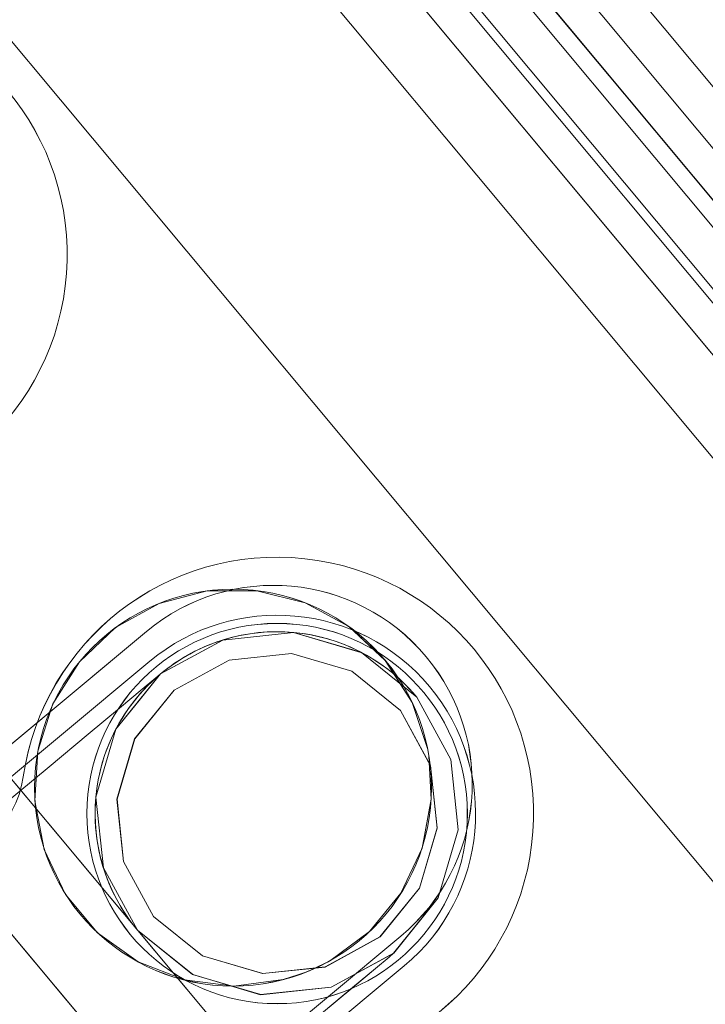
# Model space of a CAD drawing. Header units: millimetres. Extents: x -125266 to 274256, y -711690 to -301689.
# Tile 121 of 256: x -53499 to -53478, y -360765 to -360735. Entities that reach past the tile are written whole.
import ezdxf

# ---------------------------------------------------------------- set-up
doc = ezdxf.new("R2010")
doc.units = ezdxf.units.MM
for name, color, linetype, lineweight in [('AD Wall', 8, 'Continuous', 15), ('ARCH', 7, 'Continuous', 0), ('Equipment', 8, 'Continuous', 0), ('Legend', 5, 'Continuous', 0), ('MEPTEK-TEXT1', 7, 'Continuous', 30)]:
    doc.layers.add(name, color=color, linetype=linetype, lineweight=lineweight)
doc.layers.add('Light Equipment', color=8, linetype='Continuous')
doc.styles.get("Standard").update_dxf_attribs({"font": 'ARIALN.TTF'})
pattern_1 = [(22.867872, (419150.544, -703283.92), (-30.845707, 73.1364), [])]

# ---------------------------------------------------------------- blocks, each defined once
blk = doc.blocks.new('A$Cf0359734')
at = {"layer": 'Equipment', "extrusion": (0, 0, -1), "elevation": -15}
for points in [[(-610.078, 1224.798, -3.802846), (-1131.035, 947.449, 3.802846)], [(-563.585, 1106.137, -3.146449), (-1057.949, 842.946, 3.146449)], [(-371.238, 462.813, -2.242091), (-361.057, 468.233, 2.242091)], [(-390.66, 452.473, -2.242091), (-380.479, 457.893, 2.242091)], [(-392.867, 457.73, -0.9995), (-382.273, 463.37, 0.9995)], [(-393.301, 456.933, -0.9995), (-382.707, 462.573, 0.9995)], [(-385.419, 454.898), (-387.474, 454.279), (-389.608, 454.495), (-391.498, 455.507), (-392.858, 457.168), (-393.477, 459.223), (-393.261, 461.357), (-392.249, 463.247), (-390.588, 464.607, -1)]]:
    blk.add_lwpolyline(points, format="xyb", close=True, dxfattribs=at)
for points in [[(-591.722, 1158.987, -3.538831), (-1086.084, 895.797), (-1091.774, 906.486), (-1091.58, 906.121), (-1086.084, 895.797), (-1084.559, 898.382), (-1083.015, 900.957), (-1081.46, 903.525), (-1079.888, 906.087), (-1078.303, 908.636), (-1076.702, 911.181)], [(-1077.22, 914.233), (-1087.359, 908.836), (-1091.168, 906.808, 3.626728), (-598.019, 1169.352)], [(-597.218, 1169.311, -3.616317), (-1091.58, 906.121), (-1091.532, 906.208), (-1091.475, 906.293), (-1091.426, 906.38), (-1091.369, 906.465), (-1091.32, 906.552), (-1091.272, 906.639), (-1091.215, 906.724), (-1091.168, 906.808), (-598.022, 1169.351)], [(-597.218, 1169.31, -3.616317), (-1091.582, 906.12, 3.616317), (-597.219, 1169.312)], [(-591.722, 1158.988, -3.538831), (-1086.084, 895.795), (-1084.554, 898.384), (-1083.015, 900.956), (-1081.455, 903.526), (-1079.889, 906.086), (-1078.304, 908.635), (-1076.703, 911.179)], [(-599.158, 1041.719, -0.011713), (-984.646, 836.489), (-990.409, 833.326), (-995.883, 829.759), (-1000.962, 825.886), (-1005.713, 821.665), (-1011.224, 815.871), (-1016.164, 809.592), (-1020.378, 803.047), (-1023.979, 796.101), (-1025.529, 792.694), (-1080.437, 895.526, 3.572618), (-594.649, 1154.151, -3.572618), (-1080.436, 895.526, 3.572618), (-594.65, 1154.151, -3.572618), (-1080.31, 895.593), (-1031.842, 804.552), (-1031.857, 804.516), (-1031.842, 804.552)], [(-546.271, 1063.035, -2.890001), (-1031.776, 804.429), (-1025.527, 792.692)]]:
    blk.add_lwpolyline(points, format="xyb", dxfattribs=at)
for points in [[(-245.91, 458.357), (-288.208, 537.808), (-740.197, 297.177)], [(-697.897, 217.726), (-740.196, 297.177), (-734.902, 299.996), (-740.196, 297.177), (-288.207, 537.809)], [(-732.607, 297.82), (-734.016, 300.467), (-294.39, 534.517)], [(-730.802, 304.671), (-301.007, 533.487), (-730.802, 304.671), (-730.238, 303.612)], [(-734.016, 300.466), (-732.606, 297.819), (-292.98, 531.869)], [(-728.72, 303.287), (-299.682, 531.7)], [(-725.729, 302.928), (-299.82, 529.675), (-300.384, 530.734)], [(-299.821, 529.675), (-300.384, 530.734), (-726.293, 303.987)], [(-726.293, 303.987), (-300.384, 530.734)], [(-725.729, 302.928), (-299.82, 529.675)], [(-298.272, 529.051), (-727.31, 300.639), (-727.982, 300.281), (-728.644, 299.928), (-729.285, 299.587), (-729.894, 299.263), (-730.455, 298.964), (-730.974, 298.688), (-731.429, 298.446), (-731.821, 298.237)], [(-728.009, 310.464), (-724.249, 303.401), (-302.273, 528.054), (-724.249, 303.401), (-302.273, 528.054), (-724.249, 303.401)], [(-389.288, 465.273), (-389.288, 465.273)], [(-382.274, 463.368), (-382.274, 463.368)], [(-382.707, 462.573), (-382.707, 462.573)], [(-392.858, 457.167), (-392.773, 457.008), (-392.52, 456.532), (-392.1, 455.743), (-391.522, 454.657)], [(-375.68, 448.308), (-376.943, 450.68), (-378.132, 452.914), (-379.228, 454.973), (-380.221, 456.837), (-381.086, 458.462), (-381.813, 459.828), (-382.391, 460.914), (-382.811, 461.702), (-383.064, 462.179), (-383.149, 462.338)], [(-380.481, 457.894), (-380.481, 457.894)], [(-392.868, 457.728), (-392.868, 457.728)], [(-393.301, 456.933), (-393.301, 456.933)]]:
    blk.add_lwpolyline(points, dxfattribs=at)
for points in [[(-300.443, 532.427), (-730.237, 303.611)], [(-300.864, 525.406), (-722.839, 300.753)], [(-310.659, 510.899), (-706.676, 300.066)], [(-289.408, 506.011), (-713.146, 280.42), (-711.737, 277.773), (-713.146, 280.42)], [(-702.911, 282.47), (-704.632, 281.554), (-706.289, 280.672), (-707.814, 279.86), (-709.153, 279.147), (-710.249, 278.564), (-711.064, 278.13), (-711.567, 277.862), (-711.737, 277.772), (-713.146, 280.419), (-711.737, 277.772), (-287.998, 503.363), (-711.737, 277.772), (-711.567, 277.862), (-711.064, 278.13), (-710.249, 278.564), (-709.153, 279.147), (-707.814, 279.86), (-706.289, 280.672), (-704.632, 281.554)], [(-713.144, 280.421), (-712.975, 280.511), (-712.477, 280.776), (-711.657, 281.213), (-710.561, 281.796), (-709.221, 282.51), (-707.697, 283.321), (-706.039, 284.203), (-704.319, 285.12), (-298.237, 501.311), (-704.319, 285.12), (-706.039, 284.203), (-707.697, 283.321), (-709.221, 282.51), (-710.561, 281.796), (-711.657, 281.213), (-712.477, 280.776), (-712.975, 280.511)], [(-296.827, 498.663), (-702.909, 282.471)], [(-387.885, 465.808), (-389.291, 465.27), (-390.521, 464.404), (-391.496, 463.26), (-391.594, 463.1), (-392.153, 461.905), (-392.456, 460.432), (-392.378, 458.931), (-391.933, 457.497), (-391.149, 456.215), (-390.619, 455.641), (-390.063, 455.17), (-388.756, 454.425), (-387.305, 454.036), (-385.799, 454.015), (-384.335, 454.366), (-383.006, 455.074), (-381.897, 456.092), (-381.079, 457.35), (-380.592, 458.771), (-380.48, 460.271), (-380.741, 461.757), (-381.361, 463.125), (-382.303, 464.295), (-383.509, 465.195), (-384.9, 465.766), (-386.392, 465.978)], [(-390.588, 464.607), (-388.532, 465.225), (-386.402, 465.014), (-384.508, 463.997), (-383.148, 462.336), (-382.53, 460.281), (-382.746, 458.148), (-383.758, 456.257), (-385.419, 454.897), (-383.758, 456.257), (-382.746, 458.148), (-382.53, 460.281), (-382.852, 461.346), (-383.148, 462.336), (-383.888, 463.241), (-384.508, 463.997), (-386.402, 465.014), (-388.511, 465.223), (-388.532, 465.225)], [(-390.288, 464.044), (-388.472, 464.589), (-386.584, 464.399), (-384.913, 463.508), (-383.714, 462.033), (-383.163, 460.22), (-383.354, 458.332), (-384.253, 456.664), (-385.719, 455.462), (-387.535, 454.916), (-389.421, 455.102), (-391.094, 455.998), (-392.291, 457.467), (-392.844, 459.286), (-392.651, 461.169), (-391.755, 462.842)], [(-385.719, 455.461), (-387.535, 454.916), (-389.423, 455.106), (-391.096, 456.002), (-392.293, 457.472), (-392.844, 459.285), (-392.653, 461.173), (-391.754, 462.841), (-390.288, 464.043), (-388.472, 464.589), (-386.586, 464.403), (-384.913, 463.507), (-383.716, 462.038), (-383.166, 460.225), (-383.356, 458.336), (-384.252, 456.663)], [(-385.419, 454.898), (-387.475, 454.279), (-389.605, 454.491), (-391.499, 455.507), (-392.859, 457.168), (-393.477, 459.224), (-393.261, 461.357), (-392.249, 463.248), (-390.588, 464.608), (-392.249, 463.248), (-393.261, 461.357), (-393.477, 459.224), (-392.859, 457.168), (-391.499, 455.507), (-389.605, 454.491), (-387.475, 454.279)], [(-382.273, 463.371), (-360.184, 421.879)], [(-382.706, 462.572), (-361.087, 421.965)], [(-370.777, 416.239), (-392.866, 457.73)], [(-380.478, 457.893), (-380.533, 457.626), (-380.564, 457.352), (-380.567, 457.078), (-380.544, 456.805), (-380.494, 456.532), (-380.429, 456.268), (-380.334, 456.013), (-380.215, 455.764), (-380.334, 456.013), (-380.429, 456.268), (-380.494, 456.532), (-380.544, 456.805), (-380.567, 457.078), (-380.564, 457.352), (-380.533, 457.626)], [(-371.681, 416.326), (-393.3, 456.933)]]:
    blk.add_lwpolyline(points, close=True, dxfattribs=at)
at = {"layer": 'Equipment', "extrusion": (0, 0, -1)}
for centre, radius in [((-386.473, 459.976, -15), 6), ((-388.004, 459.753, -15), 5.75), ((-388.004, 459.753, -15), 5.75)]:
    blk.add_circle(centre, radius, dxfattribs=at)
for centre, radius, start, end in [((-625.132, 625.132, -15), 625.132, 145.142558, 90.917696), ((-624.647, 624.948, -15), 545.055, 148.86045, 87.1998), ((-624.649, 624.946, -15), 545.055, 148.86045, 87.1998), ((-624.649, 624.946, -15), 545.055, 148.86045, 87.1998), ((-624.649, 624.946, -15), 545.055, 148.86045, 87.1998), ((-624.648, 624.948, -15), 535.053, 147.01591, 89.04434), ((-624.648, 624.948, -15), 535.053, 147.01591, 89.04434)]:
    blk.add_arc(centre, radius, start, end, dxfattribs=at)
blk = doc.blocks.new('ARCH')
at = {"layer": 'AD Wall', "lineweight": 0}
h = blk.add_hatch(dxfattribs=at)
h.set_pattern_fill('ANSI31', color=256, scale=25, angle=-22.1321)
h.set_pattern_definition(pattern_1)
edge = h.paths.add_edge_path()
edge.add_arc((-53209.777, -360694.998), 761.132, 66.950176, 372.725314)
edge.add_line((-52467.341, -360527.338), (-52564.885, -360549.366))
edge.add_arc((-53209.777, -360694.998), 661.132, -293.049824, 12.725314, ccw=False)
edge.add_line((-52950.923, -360086.648), (-52911.77, -359994.631))
h = blk.add_hatch(dxfattribs=at)
h.set_pattern_fill('ANSI31', color=256, scale=25, angle=-22.1321)
h.set_pattern_definition(pattern_1)
edge = h.paths.add_edge_path()
edge.add_arc((-53209.777, -360694.998), 761.132, 66.950176, 372.725314)
edge.add_line((-52467.341, -360527.338), (-52564.885, -360549.366))
edge.add_arc((-53209.777, -360694.998), 661.132, -293.049824, 12.725314, ccw=False)
edge.add_line((-52950.923, -360086.648), (-52911.77, -359994.631))
at = {"layer": 'Legend'}
h = blk.add_hatch(dxfattribs=at)
h.set_pattern_fill('STARS', color=8, scale=10)
h.set_pattern_definition([(0, (0, 0), (0, 54.9926), [31.75, -31.75]), (60, (0, 0), (-47.624989, 27.4963), [31.75, -31.75]), (120, (15.875, 27.496), (-47.624989, -27.4963), [31.75, -31.75])])
h.paths.add_polyline_path([(-51273.638, -358241.295, -0.096485), (-49375.612, -358823.058, -0.08487), (-48566.659, -359356.199, 0.078507), (-47501.185, -360071.421, -0.271382), (-47105.488, -360746.313), (-47005.488, -360746.284, 0.272593), (-47455.766, -359982.253, -0.078724), (-48498.5, -359283.025, 0.084528), (-49331.929, -358733.025, 0.0964), (-51265.17, -358141.634, 0.054377), (-53966.246, -358260.287), (-53966.246, -358361.472, -0.054648)])
at = {"layer": 'AD Wall', "lineweight": 0, "extrusion": (0, 0, -1)}
for radius in [761.132, 761.132, 661.132, 661.132]:
    blk.add_arc((53209.777, -360694.998, -5.049), radius, 167.274686, 113.049824, dxfattribs=at)
at = {"layer": 'Light Equipment', "lineweight": 0, "extrusion": (0, 0, -1), "elevation": -5.049}
for points in [[(52997.285, -360133.855, -3.802846), (52619.203, -360587.036, 3.802846)], [(53085.056, -360226.257, -3.146449), (52726.274, -360656.304, 3.146449)], [(53505.599, -360749.714, -2.242091), (53512.988, -360740.858, 2.242091)], [(53491.504, -360766.609, -2.242091), (53498.893, -360757.752, 2.242091)], [(53487.479, -360762.571, -0.9995), (53495.168, -360753.355, 0.9995)], [(53487.377, -360763.472, -0.9995), (53495.066, -360754.257, 0.9995)], [(53495.445, -360762.388), (53493.774, -360763.736), (53491.717, -360764.339), (53489.584, -360764.114), (53487.699, -360763.088), (53486.351, -360761.417), (53485.748, -360759.359), (53485.973, -360757.227), (53486.999, -360755.342, -1)]]:
    blk.add_lwpolyline(points, format="xyb", close=True, dxfattribs=at)
for points in [[(52681.566, -360597.53), (52674.208, -360606.349), (52671.443, -360609.663, 3.626728), (53029.343, -360180.672)], [(53030.101, -360180.409, -3.616317), (52671.32, -360610.454), (52671.332, -360610.355), (52671.353, -360610.255), (52671.365, -360610.156), (52671.386, -360610.056), (52671.399, -360609.957), (52671.411, -360609.858), (52671.432, -360609.758), (52671.443, -360609.663), (53029.342, -360180.674)], [(53030.101, -360180.41, -3.616317), (52671.318, -360610.456, 3.616317), (53030.101, -360180.408)], [(53039.081, -360187.901, -3.538831), (52680.301, -360617.948), (52680.744, -360614.974), (52681.2, -360612.012), (52681.677, -360609.043), (52682.163, -360606.082), (52682.671, -360603.124), (52683.196, -360600.164)], [(53039.082, -360187.901, -3.538831), (52680.301, -360617.947), (52671.003, -360610.189), (52671.321, -360610.454), (52680.301, -360617.947), (52680.74, -360614.977), (52681.2, -360612.01), (52681.673, -360609.046), (52682.163, -360606.081), (52682.671, -360603.122), (52683.196, -360600.162)], [(53076.373, -360299.33, -0.011713), (52796.609, -360634.668), (52792.462, -360639.77), (52788.735, -360645.136), (52785.489, -360650.637), (52782.678, -360656.337), (52779.757, -360663.781), (52777.546, -360671.458), (52776.108, -360679.109), (52775.39, -360686.899), (52775.238, -360690.639), (52685.634, -360616.071, 3.572618), (53038.192, -360193.484, -3.572618), (52685.634, -360616.07, 3.572618), (53038.191, -360193.484, -3.572618), (52685.726, -360615.961), (52764.922, -360682.033), (52764.921, -360682.072), (52764.922, -360682.033)], [(53117.333, -360259.66, -2.890001), (52765.029, -360682.122), (52775.24, -360690.64)]]:
    blk.add_lwpolyline(points, format="xyb", dxfattribs=at)
for points in [[(53623.372, -360706.625), (53554.257, -360648.964), (53226.229, -361042.148)], [(53295.344, -361099.809), (53226.229, -361042.148), (53230.072, -361037.542), (53226.229, -361042.148), (53554.258, -360648.963)], [(53233.017, -361038.693), (53230.714, -361036.772), (53549.771, -360654.341)], [(53230.715, -361036.773), (53233.018, -361038.694), (53552.074, -360656.263)], [(53232.108, -361031.667), (53544.03, -360657.788), (53232.108, -361031.667), (53233.029, -361032.435)], [(53234.558, -361032.165), (53545.93, -360658.945)], [(53237.464, -361031.371), (53546.565, -360660.872), (53545.644, -360660.104)], [(53546.565, -360660.872), (53545.644, -360660.104), (53236.542, -361030.602)], [(53236.542, -361030.602), (53545.643, -360660.104)], [(53548.234, -360660.866), (53236.862, -361034.087), (53236.374, -361034.671), (53235.893, -361035.247), (53235.428, -361035.804), (53234.987, -361036.334), (53234.579, -361036.822), (53234.203, -361037.274), (53233.872, -361037.67), (53233.588, -361038.01)], [(53237.464, -361031.371), (53546.565, -360660.872)], [(53232.513, -361025.249), (53238.657, -361030.374), (53544.903, -360663.298), (53238.657, -361030.374), (53544.903, -360663.298), (53238.657, -361030.374)], [(53495.168, -360753.358), (53495.168, -360753.358)], [(53487.952, -360754.235), (53487.952, -360754.235)], [(53495.066, -360754.257), (53495.066, -360754.257)], [(53487.7, -360763.089), (53487.838, -360763.204), (53488.252, -360763.55), (53488.938, -360764.122), (53489.883, -360764.91)], [(53506.949, -360764.823), (53504.886, -360763.102), (53502.943, -360761.481), (53501.151, -360759.986), (53499.53, -360758.633), (53498.116, -360757.454), (53496.928, -360756.463), (53495.984, -360755.675), (53495.298, -360755.102), (53494.883, -360754.757), (53494.745, -360754.641)], [(53498.891, -360757.752), (53498.891, -360757.752)], [(53487.479, -360762.573), (53487.479, -360762.573)], [(53487.377, -360763.472), (53487.377, -360763.472)]]:
    blk.add_lwpolyline(points, dxfattribs=at)
for points in [[(53544.951, -360658.557), (53233.03, -361032.436)], [(53547.207, -360665.22), (53240.96, -361032.296)], [(53565.125, -360678.869), (53257.599, -361047.479), (53259.902, -361049.401), (53257.599, -361047.479)], [(53266.308, -361041.724), (53265.059, -361043.221), (53263.856, -361044.662), (53262.75, -361045.989), (53261.778, -361047.154), (53260.982, -361048.107), (53260.39, -361048.816), (53260.025, -361049.254), (53259.903, -361049.401), (53257.6, -361047.48), (53259.903, -361049.401), (53567.428, -360680.791), (53259.903, -361049.401), (53260.025, -361049.254), (53260.39, -361048.816), (53260.982, -361048.107), (53261.778, -361047.154), (53262.75, -361045.989), (53263.856, -361044.662), (53265.059, -361043.221)], [(53543.598, -360682.348), (53256.191, -361026.843)], [(53257.6, -361047.478), (53257.723, -361047.33), (53258.085, -361046.897), (53258.68, -361046.183), (53259.475, -361045.23), (53260.448, -361044.065), (53261.554, -361042.739), (53262.757, -361041.297), (53264.006, -361039.8), (53558.717, -360686.55), (53264.006, -361039.8), (53262.757, -361041.297), (53261.554, -361042.739), (53260.448, -361044.065), (53259.475, -361045.23), (53258.68, -361046.183), (53258.085, -361046.897), (53257.723, -361047.33)], [(53561.021, -360688.471), (53266.309, -361041.722)], [(53489.051, -360753.211), (53487.951, -360754.239), (53487.137, -360755.504), (53486.666, -360756.931), (53486.636, -360757.117), (53486.567, -360758.435), (53486.841, -360759.913), (53487.479, -360761.273), (53488.432, -360762.435), (53489.641, -360763.327), (53490.348, -360763.659), (53491.041, -360763.886), (53492.532, -360764.083), (53494.023, -360763.897), (53495.426, -360763.349), (53496.65, -360762.472), (53497.614, -360761.316), (53498.258, -360759.955), (53498.542, -360758.481), (53498.457, -360756.981), (53497.996, -360755.55), (53497.195, -360754.272), (53496.105, -360753.238), (53494.791, -360752.509), (53493.335, -360752.13), (53491.831, -360752.125), (53490.37, -360752.491)], [(53495.167, -360753.354), (53531.26, -360783.466)], [(53486.999, -360755.342), (53488.67, -360753.994), (53490.723, -360753.387), (53492.861, -360753.616), (53494.746, -360754.642), (53496.094, -360756.313), (53496.697, -360758.371), (53496.472, -360760.503), (53495.446, -360762.389), (53496.472, -360760.503), (53496.697, -360758.371), (53496.094, -360756.313), (53495.394, -360755.448), (53494.746, -360754.642), (53493.72, -360754.083), (53492.861, -360753.616), (53490.723, -360753.387), (53488.691, -360753.988), (53488.67, -360753.994)], [(53487.489, -360755.75), (53488.966, -360754.561), (53490.787, -360754.026), (53492.67, -360754.222), (53494.336, -360755.136), (53495.53, -360756.608), (53496.065, -360758.429), (53495.86, -360760.313), (53494.955, -360761.979), (53493.478, -360763.168), (53491.661, -360763.707), (53489.774, -360763.507), (53488.112, -360762.597), (53486.914, -360761.121), (53486.383, -360759.304), (53486.583, -360757.416)], [(53494.955, -360761.979), (53493.479, -360763.169), (53491.657, -360763.704), (53489.77, -360763.504), (53488.108, -360762.594), (53486.915, -360761.122), (53486.38, -360759.301), (53486.584, -360757.417), (53487.49, -360755.751), (53488.966, -360754.562), (53490.783, -360754.023), (53492.67, -360754.223), (53494.332, -360755.133), (53495.526, -360756.605), (53496.061, -360758.426), (53495.861, -360760.313)], [(53495.067, -360754.258), (53530.391, -360783.728)], [(53495.445, -360762.388), (53493.774, -360763.735), (53491.721, -360764.342), (53489.584, -360764.114), (53487.698, -360763.088), (53486.351, -360761.417), (53485.747, -360759.359), (53485.972, -360757.227), (53486.998, -360755.341), (53485.972, -360757.227), (53485.747, -360759.359), (53486.351, -360761.417), (53487.698, -360763.088), (53489.584, -360764.114), (53491.721, -360764.342), (53493.774, -360763.735)], [(53498.893, -360757.752), (53498.943, -360758.02), (53499.018, -360758.286), (53499.118, -360758.541), (53499.242, -360758.785), (53499.391, -360759.019), (53499.551, -360759.239), (53499.736, -360759.439), (53499.94, -360759.625), (53499.736, -360759.439), (53499.551, -360759.239), (53499.391, -360759.019), (53499.242, -360758.785), (53499.118, -360758.541), (53499.018, -360758.286), (53498.943, -360758.02)], [(53523.573, -360792.682), (53487.48, -360762.57)], [(53522.702, -360792.942), (53487.378, -360763.472)]]:
    blk.add_lwpolyline(points, close=True, dxfattribs=at)
at = {"layer": 'Light Equipment', "lineweight": 0, "extrusion": (0, 0, -1)}
for centre, radius in [((53492.556, -360758.081, -5.049), 6), ((53491.222, -360758.864, -5.049), 5.75), ((53491.222, -360758.864, -5.049), 5.75)]:
    blk.add_circle(centre, radius, dxfattribs=at)
for centre, radius, start, end in [((53209.26, -360695.008, -5.049), 625.132, 167.274686, 113.049824), ((53209.779, -360694.995, -5.049), 545.055, 170.99258, 109.33193), ((53209.777, -360694.998, -5.049), 545.055, 170.99258, 109.33193), ((53209.777, -360694.998, -5.049), 545.055, 170.99258, 109.33193), ((53209.777, -360694.998, -5.049), 545.055, 170.99258, 109.33193), ((53209.778, -360694.996, -5.049), 535.053, 169.14804, 111.17647), ((53209.778, -360694.996, -5.049), 535.053, 169.14804, 111.17647)]:
    blk.add_arc(centre, radius, start, end, dxfattribs=at)
at = {"layer": 'Equipment', "rotation": 337.8678715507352}
blk.add_blockref('A$Cf0359734', (-54023.845, -361038.564, -9.95), dxfattribs=at)

msp = doc.modelspace()

# ---------------------------------------------------------------- block references
at = {"layer": 'ARCH'}
msp.add_blockref('ARCH', (0, 0), dxfattribs=at)

# ---------------------------------------------------------------- texts
at = {"layer": 'MEPTEK-TEXT1', "char_height": 350, "attachment_point": 1}
for s, insert, width in [('{\\fCalibri|b0|i0|c0|p34;\\H1.28571x;\\C1;GENERAL GUIDELINES-HVAC :\\P\\fArial Narrow|b0|i0|c0|p34;\\H0.88889x;\\C256;\\P\\fCalibri|b0|i0|c0|p34;\\C4;DUCTING :\\H0.875x;\\P\\pi-1050,l1050,t1050;\\C256;1.^IDUCTING SHALL BE IN ACCORDANCE WITH IS 655, GALVANIZED IRON SHEET TO BE USED FOR ALL DUCTING WORKS. THERMAL INSULATION ON DUCTS SHALL BE 19 MM THICK. CLOSED CELL CLASS “O” BS 476 PART 6-7 FM APPROVED NITRILE RUBBER ELASTOMERIC INSULATION THERMAL CONDUCTIVITY 0.033 WATTS PER METER-KELVIN (W/(M.K)) AT 0°C FOR AIR CONDITIONING DUCTING. \\P2.^ITHERMAL INSULATION ON KITCHEN EXHAUST DUCTING SHALL BE 80 MM THICK ALUMINUM FOIL FACED RESIN BONDED FIBRE GLASS WOOL OF DENSITY NOT LESS THAN 48 KG/M3.\\P3.^ITHERMAL INSULATION ON FRESH AIR, SUPPLY AIR AND RETURN AIR SHALL BE 19MM THICK CLOSED CELL ANTI-MICROBIAL CLASS “O” BS 476 AND PART 6 & 7 FM APPROVED NITRILE RUBBER ELASTOMERIC INSULATION THERMAL CONDUCTIVITY 0.033 WATTS PER METER-KELVIN (W/ (M\\fArial|b0|i0|c0|p34;.\\fCalibri|b0|i0|c0|p34;K)) AT 0°C.\\P4.^IAPPROPRIATE NUMBER OF TRAP DOORS SHALL BE PROVIDED IN KITCHEN EXHAUST DUCTING FOR OIL/GREASE CLEANING PURPOSE.\\P5.^IDUCTING INSTALLATION WITH RESPECT TO FRESH AIR INTAKE, KITCHEN EXHAUST OUT FROM LOCATION UP TO LOUVERS AT FAÇADE SHALL BE IN THE SCOPE OF CONCESSIONER INCLUDING AIR WASHER, EXHAUST FAN SECTION DRY SCRUBBER ETC.\\P6.^IEACH AND EVERY KITCHEN EXHAUST HOOD SHOULD BE EQUIPPED WITH UL LISTED, WET CHEMICAL BASED, MECHANICALLY OPERATED, AUTOMATIC FIRE SUPPRESSION SYSTEM. SEPARATE DRAWING TO BE SUBMITTED FOR HOOD SUPPRESSION SYSTEM.\\P7.^ISUPPORTING OF DUCTING TO BE DONE WITH USING ANGLE 50X 50 X 5MM AND TIE ROD OF SIZE MINIMUM 10 MM DIA/ AS PER DUCT SIZE.\\P8.^IPOST COMPLETION OF ONSITE WORK, CONCESSIONAIRE HAS TO SHARE TESTING AND COMMISSIONING REPORT WITH DIAL.\\P9.^IINTEGRATION WITH FIRE ALARM SYSTEM, SO THAT AHU GET SWITCHED OFF IN CASE OF ANY FIRE INCIDENT.\\P10.^IFOR EQUIPMENT PLACEMENT STRUCTURAL DETAILS TO BE APPROVED BY STRUCTURAL CONSULTANT AND SAME TO BE SHARE WITH DIAL.\\P11.^ITRAP DOOR WITH PROPER ACCESS TO BE PROVIDED FOR FILTER AND COPPER COIL CLEANING.\\P12.^IKITCHEN VENTILATION SHALL COMPLY TO NFPA 96 GUIDELINE.}', (-102876.109, -301696.901), 28043.42879), ('{\\fCalibri|b0|i0|c0|p34;\\H1.28571x;\\C1;CHILLED WATER PIPING:-\\H0.77778x;\\P\\pi-1050,l1050,t1050;\\C256;1.^ICHILLED WATER PIPING SHALL BE CONFIRMING TO IS:1239 PART I CLASS ‘C’ HEAVY AND FITTING SHALL BE CONFORMING TO ASTM A-105,3000LBS SOCKET WELD END (UP TO 50MM) & 1S:1239 PART-II HEAVY/ASTM A-234 WPB, GR.B BUTT WELD FITTING ( ABOVE 50NB PIPE SIZE)\\P2.^IPIPING CONNECTION SHOULD BE SOCKET WELDED UP TO 50NB SIZE AND SHALL BE BUTT WELD ABOVE 50NB PIPE SIZE. PIPE FLANGES SHOULD BE CONFIRMING TO ASTM A-105 # 150 SORF AND FLANGE DIMENSION SHOULD BE IN ACCORDANCE WITH ASME/ANSI B 16.5 (150 SORF), FITTING TO FITTING WELDING IS NOT ALLOWED. NOZZLE CONNECTIONS/THREDOLETS/WELDOLETS ARE NOT ALLOWED BY PUNCTURING THE PIPE. ONLY EQUAL/UNEQUAL TEE’S SHALL BE USED FOR BRANCH CONNECTION FROM HEADER. SOCKET WELD END TEE SHOULD BE USED FOR BRANCH CONNECTION (UP-TO -50NB PIPE SIZE) W.R.T TO PRESSURE GAUGE/TEMPERATURE GAUGE/AIR VENT/DRAIN POINT ETC.\\P3.^IPOST INSTALLATION CLEARANCE BY DIAL, CHW PIPING SHALL BE TESTED @15KGF/CM2 HYDROSTATICS PRESSURE FOR 24HRS HOLD TIME AND TESTING SHOULD BE WITNESSED TO DIAL TEAM.\\P4.^ITHERMAL INSULATION ON CHW AND CONDENSATE DRAIN PIPING LINE SHALL BE 25MM THICK. CLOSED CELL ANTI-MICROBIAL CLASS “O” BS 476 AND PART 6 & 7 FM APPROVED NITRILE RUBBER ELASTOMERIC INSULATION THERMAL CONDUCTIVITY 0.033 WATTS PER METER-KELVIN (W/ (M\\fArial|b0|i0|c0|p34;⋅\\fCalibri|b0|i0|c0|p34;K)) AT 0°C.\\P5.^ICONDENSATE DRAIN PIPING SHALL BE COMPLYING TO IS 4985 CLASS 3 UPVC PIPE. SOLVENT CEMENT COMPLYING WITH ASTM D2564 SHALL BE USED FOR JOINTS.\\P6.^IFOR CEILING SUSPENDED CHILLED WATER PIPE:  PIPE SHOULD BE HANGED WITH TIE ROD OF SIZE MINIMUM 10 MM DIA.}', (-102709.024, -319968.004), 24849.35391)]:
    msp.add_mtext(s, dxfattribs=dict(at, insert=insert, width=width))

doc.saveas('drawing.dxf')
